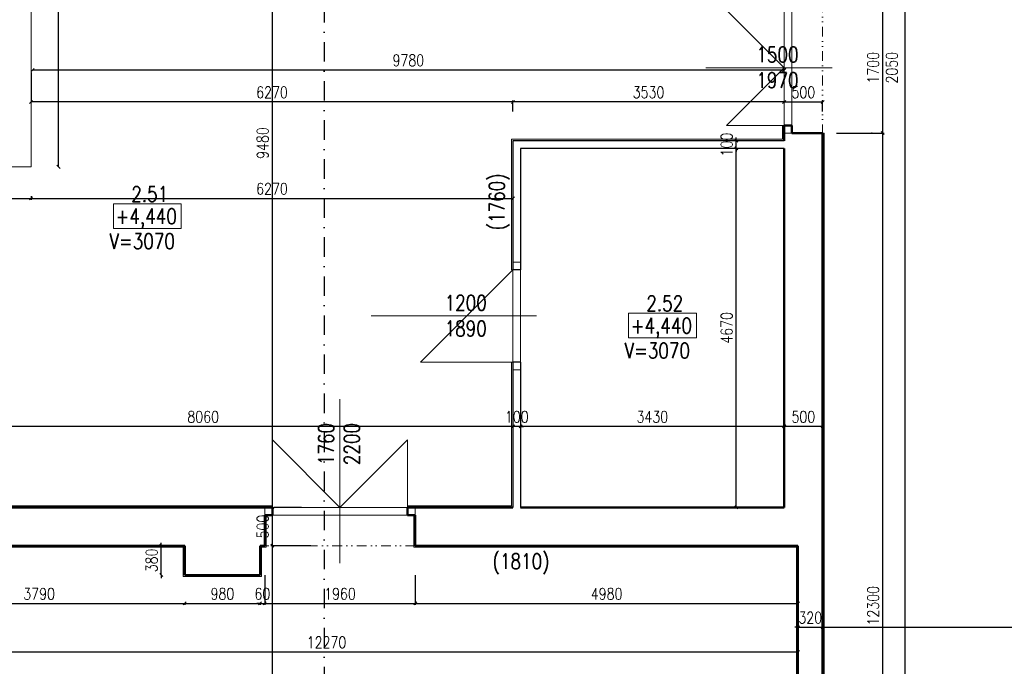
# Model space of a CAD drawing. Header units: millimetres. Extents: x -238874 to 551972, y -298952 to 658415.
# Tile 223 of 256: x 42400 to 55213, y 169923 to 178336. Entities that reach past the tile are written whole.
import ezdxf

# ---------------------------------------------------------------- set-up
doc = ezdxf.new("R2010")
doc.units = ezdxf.units.MM
doc.header["$LTSCALE"] = 20
doc.linetypes.add('DIVIDE2', pattern=[15.875, 6.35, -3.175, 0, -3.175, 0, -3.175])
doc.linetypes.add('ČERCHOVANÁ', pattern=[25.4, 12.7, -6.35, 0, -6.35])
for name, color, linetype in [('CZ', 255, 'Continuous'), ('KOTY', 8, 'Continuous'), ('OSYSTAVBA', 101, 'ČERCHOVANÁ'), ('ZDP', 50, 'Continuous')]:
    doc.layers.add(name, color=color, linetype=linetype)
doc.layers.add('NOSNÉ', color=8, linetype='Continuous', lineweight=50)
doc.layers.add('PRUCHODY', color=7, linetype='Continuous', lineweight=18)
doc.styles.add('SIMPLEX', font='SIMPLEX.shx', dxfattribs={"width": 0.8, "bigfont": 'CAD13.shx'})
doc.styles.get("Standard").update_dxf_attribs({"font": 'simplex.shx', "width": 0.8})
doc.dimstyles.new('CKA', dxfattribs={"dimtxt": 200, "dimasz": 40, "dimexe": 20, "dimexo": 0.2, "dimgap": 50, "dimtad": 1, "dimdec": 0, "dimrnd": 1, "dimzin": 0, "dimdsep": 46, "dimtxsty": 'Standard', "dimblk1": 'OBLIQUE', "dimblk2": 'OBLIQUE', "dimsah": 1, "dimcen": 0.09, "dimclrd": 253, "dimclre": 253, "dimclrt": 253, "dimadec": 0, "dimazin": 0, "dimtfac": 1, "dimtdec": 0, "dimtix": 1, "dimtmove": 2, "dimatfit": 3, "dimfxl": 1, "dimtolj": 1, "dimtzin": 0, "dimarcsym": 0})

# ---------------------------------------------------------------- blocks, each defined once
blk = doc.blocks.new('_OBLIQUE')
at = {"color": 0, "linetype": 'ByBlock'}
blk.add_line((-0.5, -0.5), (0.5, 0.5), dxfattribs=at)
blk = doc.blocks.new('*D1680')
at = {"layer": 'DEFPOINTS', "color": 0, "transparency": 16777216}
for p in [(52848, 170430), (59828, 170430), (59828, 170430)]:
    blk.add_point(p, dxfattribs=at)
at = {"layer": 'KOTY', "lineweight": -2, "transparency": 16777216}
for p, q in [((59828, 170811), (59828, 170450)), ((52848, 170430), (59828, 170430))]:
    blk.add_line(p, q, dxfattribs=at)
at = {"layer": 'KOTY', "lineweight": -2, "transparency": 16777216, "xscale": 40, "yscale": 40, "zscale": 40, "rotation": 180}
blk.add_blockref('_OBLIQUE', (52848, 170430), dxfattribs=at)
at = {"layer": 'KOTY', "lineweight": -2, "transparency": 16777216, "xscale": 40, "yscale": 40, "zscale": 40}
blk.add_blockref('_OBLIQUE', (59828, 170430), dxfattribs=at)
at = {"layer": 'KOTY', "transparency": 16777216, "insert": (56338, 170555), "char_height": 150, "attachment_point": 5, "style": 'SIMPLEX'}
blk.add_mtext('\\A1;6980', dxfattribs=at)
blk = doc.blocks.new('*D1690')
at = {"layer": 'DEFPOINTS', "color": 0, "transparency": 16777216}
for p in [(52848, 193671), (53921, 193671), (52848, 164561)]:
    blk.add_point(p, dxfattribs=at)
at = {"layer": 'KOTY', "lineweight": -2, "transparency": 16777216}
for p, q in [((53229, 193671), (53941, 193671)), ((53921, 164561), (53921, 193671))]:
    blk.add_line(p, q, dxfattribs=at)
at = {"layer": 'KOTY', "lineweight": -2, "transparency": 16777216, "xscale": 40, "yscale": 40, "zscale": 40}
for p, rotation in [((53921, 193671), 90), ((53921, 164561), 270)]:
    blk.add_blockref('_OBLIQUE', p, dxfattribs=dict(at, rotation=rotation))
at = {"layer": 'KOTY', "transparency": 16777216, "insert": (53796, 179116), "char_height": 150, "attachment_point": 5, "rotation": 90, "style": 'SIMPLEX'}
blk.add_mtext('\\A1;29110', dxfattribs=at)
blk = doc.blocks.new('*D1809')
at = {"layer": 'DEFPOINTS', "color": 0, "transparency": 16777216}
for p in [(45687, 181471), (45687, 171991), (45687, 171991)]:
    blk.add_point(p, dxfattribs=at)
at = {"layer": 'KOTY', "lineweight": -2, "transparency": 16777216}
for p, q in [((45687, 181471), (45687, 171991)), ((46068, 171991), (45707, 171991))]:
    blk.add_line(p, q, dxfattribs=at)
at = {"layer": 'KOTY', "lineweight": -2, "transparency": 16777216, "xscale": 40, "yscale": 40, "zscale": 40}
for p, rotation in [((45687, 181471), 90), ((45687, 171991), 270)]:
    blk.add_blockref('_OBLIQUE', p, dxfattribs=dict(at, rotation=rotation))
at = {"layer": 'KOTY', "transparency": 16777216, "insert": (45562, 176731), "char_height": 150, "attachment_point": 5, "rotation": 90, "style": 'SIMPLEX'}
blk.add_mtext('\\A1;9480', dxfattribs=at)
blk = doc.blocks.new('*D1812')
at = {"layer": 'DEFPOINTS', "color": 0, "transparency": 16777216}
for p in [(51725, 176661), (52348, 176661), (52348, 171991)]:
    blk.add_point(p, dxfattribs=at)
at = {"layer": 'KOTY', "lineweight": -2, "transparency": 16777216}
for p, q in [((51967, 176661), (51705, 176661)), ((51725, 171991), (51725, 176661))]:
    blk.add_line(p, q, dxfattribs=at)
at = {"layer": 'KOTY', "lineweight": -2, "transparency": 16777216, "xscale": 40, "yscale": 40, "zscale": 40}
for p, rotation in [((51725, 176661), 90), ((51725, 171991), 270)]:
    blk.add_blockref('_OBLIQUE', p, dxfattribs=dict(at, rotation=rotation))
at = {"layer": 'KOTY', "transparency": 16777216, "insert": (51600, 174326), "char_height": 150, "attachment_point": 5, "rotation": 90, "style": 'SIMPLEX'}
blk.add_mtext('\\A1;4670', dxfattribs=at)
blk = doc.blocks.new('*D1813')
at = {"layer": 'DEFPOINTS', "color": 0, "transparency": 16777216}
for p in [(52648, 176861), (53631, 176861), (53448, 164561)]:
    blk.add_point(p, dxfattribs=at)
at = {"layer": 'KOTY', "lineweight": -2, "transparency": 16777216}
for p, q in [((53029, 176861), (53651, 176861)), ((53631, 164561), (53631, 176861))]:
    blk.add_line(p, q, dxfattribs=at)
at = {"layer": 'KOTY', "lineweight": -2, "transparency": 16777216, "xscale": 40, "yscale": 40, "zscale": 40}
for p, rotation in [((53631, 176861), 90), ((53631, 164561), 270)]:
    blk.add_blockref('_OBLIQUE', p, dxfattribs=dict(at, rotation=rotation))
at = {"layer": 'KOTY', "transparency": 16777216, "insert": (53506, 170711), "char_height": 150, "attachment_point": 5, "rotation": 90, "style": 'SIMPLEX'}
blk.add_mtext('\\A1;12300', dxfattribs=at)
blk = doc.blocks.new('*D1814')
at = {"layer": 'DEFPOINTS', "color": 0, "transparency": 16777216}
for p in [(40758, 173191), (40758, 173044), (48818, 173044)]:
    blk.add_point(p, dxfattribs=at)
at = {"layer": 'KOTY', "lineweight": -2, "transparency": 16777216}
for p, q in [((48818, 173044), (40758, 173044)), ((40758, 172810), (40758, 173024))]:
    blk.add_line(p, q, dxfattribs=at)
at = {"layer": 'KOTY', "lineweight": -2, "transparency": 16777216, "xscale": 40, "yscale": 40, "zscale": 40, "rotation": 180}
blk.add_blockref('_OBLIQUE', (40758, 173044), dxfattribs=at)
at = {"layer": 'KOTY', "lineweight": -2, "transparency": 16777216, "xscale": 40, "yscale": 40, "zscale": 40}
blk.add_blockref('_OBLIQUE', (48818, 173044), dxfattribs=at)
at = {"layer": 'KOTY', "transparency": 16777216, "insert": (44788, 173169), "char_height": 150, "attachment_point": 5, "style": 'SIMPLEX'}
blk.add_mtext('\\A1;8060', dxfattribs=at)
blk = doc.blocks.new('*D1815')
at = {"layer": 'DEFPOINTS', "color": 0, "transparency": 16777216}
for p in [(47548, 171491), (52528, 171491), (52528, 170741)]:
    blk.add_point(p, dxfattribs=at)
at = {"layer": 'KOTY', "lineweight": -2, "transparency": 16777216}
for p, q in [((52528, 171110), (52528, 170721)), ((47548, 170741), (52528, 170741))]:
    blk.add_line(p, q, dxfattribs=at)
at = {"layer": 'KOTY', "lineweight": -2, "transparency": 16777216, "xscale": 40, "yscale": 40, "zscale": 40, "rotation": 180}
blk.add_blockref('_OBLIQUE', (47548, 170741), dxfattribs=at)
at = {"layer": 'KOTY', "lineweight": -2, "transparency": 16777216, "xscale": 40, "yscale": 40, "zscale": 40}
blk.add_blockref('_OBLIQUE', (52528, 170741), dxfattribs=at)
at = {"layer": 'KOTY', "transparency": 16777216, "insert": (50038, 170866), "char_height": 150, "attachment_point": 5, "style": 'SIMPLEX'}
blk.add_mtext('\\A1;4980', dxfattribs=at)
blk = doc.blocks.new('*D1817')
at = {"layer": 'DEFPOINTS', "color": 0, "transparency": 16777216}
for p in [(40257, 171491), (52528, 171491), (40257, 170109)]:
    blk.add_point(p, dxfattribs=at)
at = {"layer": 'KOTY', "lineweight": -2, "transparency": 16777216}
for p, q in [((40257, 171110), (40257, 170089)), ((52528, 170109), (40257, 170109))]:
    blk.add_line(p, q, dxfattribs=at)
at = {"layer": 'KOTY', "lineweight": -2, "transparency": 16777216, "xscale": 40, "yscale": 40, "zscale": 40, "rotation": 180}
blk.add_blockref('_OBLIQUE', (40257, 170109), dxfattribs=at)
at = {"layer": 'KOTY', "lineweight": -2, "transparency": 16777216, "xscale": 40, "yscale": 40, "zscale": 40}
blk.add_blockref('_OBLIQUE', (52528, 170109), dxfattribs=at)
at = {"layer": 'KOTY', "transparency": 16777216, "insert": (46393, 170234), "char_height": 150, "attachment_point": 5, "style": 'SIMPLEX'}
blk.add_mtext('\\A1;12270', dxfattribs=at)
blk = doc.blocks.new('*D1818')
at = {"layer": 'DEFPOINTS', "color": 0, "transparency": 16777216}
for p in [(46568, 171491), (45687, 164561), (45868, 164561)]:
    blk.add_point(p, dxfattribs=at)
at = {"layer": 'KOTY', "lineweight": -2, "transparency": 16777216}
for p, q in [((45687, 171491), (45687, 164561)), ((45487, 164561), (45667, 164561))]:
    blk.add_line(p, q, dxfattribs=at)
at = {"layer": 'KOTY', "lineweight": -2, "transparency": 16777216, "xscale": 40, "yscale": 40, "zscale": 40}
for p, rotation in [((45687, 171491), 90), ((45687, 164561), 270)]:
    blk.add_blockref('_OBLIQUE', p, dxfattribs=dict(at, rotation=rotation))
at = {"layer": 'KOTY', "transparency": 16777216, "insert": (45562, 168026), "char_height": 150, "attachment_point": 5, "rotation": 90, "style": 'SIMPLEX'}
blk.add_mtext('\\A1;6930', dxfattribs=at)
blk = doc.blocks.new('*D1837')
at = {"layer": 'DEFPOINTS', "color": 0, "transparency": 16777216}
for p in [(44242, 171491), (44548, 171491), (44548, 171111)]:
    blk.add_point(p, dxfattribs=at)
at = {"layer": 'KOTY', "lineweight": -2, "transparency": 16777216}
for p, q in [((44167, 171491), (44222, 171491)), ((44242, 171491), (44242, 171531)), ((44242, 171111), (44242, 171491)), ((44242, 171111), (44242, 171071))]:
    blk.add_line(p, q, dxfattribs=at)
at = {"layer": 'KOTY', "lineweight": -2, "transparency": 16777216, "xscale": 40, "yscale": 40, "zscale": 40}
for p, rotation in [((44242, 171491), 270), ((44242, 171111), 90)]:
    blk.add_blockref('_OBLIQUE', p, dxfattribs=dict(at, rotation=rotation))
at = {"layer": 'KOTY', "transparency": 16777216, "insert": (44117, 171301), "char_height": 150, "attachment_point": 5, "rotation": 90, "style": 'SIMPLEX'}
blk.add_mtext('\\A1;380', dxfattribs=at)
blk = doc.blocks.new('*D1838')
at = {"layer": 'DEFPOINTS', "color": 0, "transparency": 16777216}
for p in [(40758, 171091), (44548, 171111), (44548, 170741)]:
    blk.add_point(p, dxfattribs=at)
at = {"layer": 'KOTY', "lineweight": -2, "transparency": 16777216}
for p, q in [((40758, 170741), (44548, 170741)), ((44548, 170730), (44548, 170721))]:
    blk.add_line(p, q, dxfattribs=at)
at = {"layer": 'KOTY', "lineweight": -2, "transparency": 16777216, "xscale": 40, "yscale": 40, "zscale": 40, "rotation": 180}
blk.add_blockref('_OBLIQUE', (40758, 170741), dxfattribs=at)
at = {"layer": 'KOTY', "lineweight": -2, "transparency": 16777216, "xscale": 40, "yscale": 40, "zscale": 40}
blk.add_blockref('_OBLIQUE', (44548, 170741), dxfattribs=at)
at = {"layer": 'KOTY', "transparency": 16777216, "insert": (42653, 170866), "char_height": 150, "attachment_point": 5, "style": 'SIMPLEX'}
blk.add_mtext('\\A1;3790', dxfattribs=at)
blk = doc.blocks.new('*D1844')
at = {"layer": 'DEFPOINTS', "color": 0, "transparency": 16777216}
for p in [(45687, 171991), (45687, 171491), (46568, 171491)]:
    blk.add_point(p, dxfattribs=at)
at = {"layer": 'KOTY', "lineweight": -2, "transparency": 16777216}
for p, q in [((45687, 171991), (45687, 171491)), ((46187, 171491), (45667, 171491))]:
    blk.add_line(p, q, dxfattribs=at)
at = {"layer": 'KOTY', "lineweight": -2, "transparency": 16777216, "xscale": 40, "yscale": 40, "zscale": 40}
for p, rotation in [((45687, 171991), 90), ((45687, 171491), 270)]:
    blk.add_blockref('_OBLIQUE', p, dxfattribs=dict(at, rotation=rotation))
at = {"layer": 'KOTY', "transparency": 16777216, "insert": (45562, 171741), "char_height": 150, "attachment_point": 5, "rotation": 90, "style": 'SIMPLEX'}
blk.add_mtext('\\A1;500', dxfattribs=at)
blk = doc.blocks.new('*D1845')
at = {"layer": 'DEFPOINTS', "color": 0, "transparency": 16777216}
for p in [(44548, 171111), (45528, 171111), (45528, 170741)]:
    blk.add_point(p, dxfattribs=at)
at = {"layer": 'KOTY', "lineweight": -2, "transparency": 16777216}
for p, q in [((44548, 170741), (45528, 170741)), ((45528, 170730), (45528, 170721))]:
    blk.add_line(p, q, dxfattribs=at)
at = {"layer": 'KOTY', "lineweight": -2, "transparency": 16777216, "xscale": 40, "yscale": 40, "zscale": 40, "rotation": 180}
blk.add_blockref('_OBLIQUE', (44548, 170741), dxfattribs=at)
at = {"layer": 'KOTY', "lineweight": -2, "transparency": 16777216, "xscale": 40, "yscale": 40, "zscale": 40}
blk.add_blockref('_OBLIQUE', (45528, 170741), dxfattribs=at)
at = {"layer": 'KOTY', "transparency": 16777216, "insert": (45038, 170866), "char_height": 150, "attachment_point": 5, "style": 'SIMPLEX'}
blk.add_mtext('\\A1;980', dxfattribs=at)
blk = doc.blocks.new('*D1846')
at = {"layer": 'DEFPOINTS', "color": 0, "transparency": 16777216}
for p in [(45588, 171491), (45528, 171111), (45588, 170741)]:
    blk.add_point(p, dxfattribs=at)
at = {"layer": 'KOTY', "lineweight": -2, "transparency": 16777216}
for p, q in [((45588, 171110), (45588, 170721)), ((45528, 170741), (45488, 170741)), ((45528, 170741), (45588, 170741)), ((45588, 170741), (45628, 170741))]:
    blk.add_line(p, q, dxfattribs=at)
at = {"layer": 'KOTY', "lineweight": -2, "transparency": 16777216, "xscale": 40, "yscale": 40, "zscale": 40}
blk.add_blockref('_OBLIQUE', (45528, 170741), dxfattribs=at)
at = {"layer": 'KOTY', "lineweight": -2, "transparency": 16777216, "xscale": 40, "yscale": 40, "zscale": 40, "rotation": 180}
blk.add_blockref('_OBLIQUE', (45588, 170741), dxfattribs=at)
at = {"layer": 'KOTY', "transparency": 16777216, "insert": (45558, 170866), "char_height": 150, "attachment_point": 5, "style": 'SIMPLEX'}
blk.add_mtext('\\A1;60', dxfattribs=at)
blk = doc.blocks.new('*D1847')
at = {"layer": 'DEFPOINTS', "color": 0, "transparency": 16777216}
for p in [(45588, 171491), (47548, 171491), (47548, 170741)]:
    blk.add_point(p, dxfattribs=at)
at = {"layer": 'KOTY', "lineweight": -2, "transparency": 16777216}
for p, q in [((47548, 171110), (47548, 170721)), ((45588, 170741), (47548, 170741))]:
    blk.add_line(p, q, dxfattribs=at)
at = {"layer": 'KOTY', "lineweight": -2, "transparency": 16777216, "xscale": 40, "yscale": 40, "zscale": 40, "rotation": 180}
blk.add_blockref('_OBLIQUE', (45588, 170741), dxfattribs=at)
at = {"layer": 'KOTY', "lineweight": -2, "transparency": 16777216, "xscale": 40, "yscale": 40, "zscale": 40}
blk.add_blockref('_OBLIQUE', (47548, 170741), dxfattribs=at)
at = {"layer": 'KOTY', "transparency": 16777216, "insert": (46568, 170866), "char_height": 150, "attachment_point": 5, "style": 'SIMPLEX'}
blk.add_mtext('\\A1;1960', dxfattribs=at)
blk = doc.blocks.new('*D1854')
at = {"layer": 'DEFPOINTS', "color": 0, "transparency": 16777216}
for p in [(52348, 173044), (52348, 172987), (52848, 172987)]:
    blk.add_point(p, dxfattribs=at)
at = {"layer": 'KOTY', "lineweight": -2, "transparency": 16777216}
for p, q in [((52348, 173368), (52348, 173064)), ((52848, 173044), (52348, 173044))]:
    blk.add_line(p, q, dxfattribs=at)
at = {"layer": 'KOTY', "lineweight": -2, "transparency": 16777216, "xscale": 40, "yscale": 40, "zscale": 40, "rotation": 180}
blk.add_blockref('_OBLIQUE', (52348, 173044), dxfattribs=at)
at = {"layer": 'KOTY', "lineweight": -2, "transparency": 16777216, "xscale": 40, "yscale": 40, "zscale": 40}
blk.add_blockref('_OBLIQUE', (52848, 173044), dxfattribs=at)
at = {"layer": 'KOTY', "transparency": 16777216, "insert": (52598, 173169), "char_height": 150, "attachment_point": 5, "style": 'SIMPLEX'}
blk.add_mtext('\\A1;500', dxfattribs=at)
blk = doc.blocks.new('*D1855')
at = {"layer": 'DEFPOINTS', "color": 0, "transparency": 16777216}
for p in [(48918, 173044), (48918, 173044), (52348, 172987)]:
    blk.add_point(p, dxfattribs=at)
at = {"layer": 'KOTY', "lineweight": -2, "transparency": 16777216}
for p, q in [((48918, 173424), (48918, 173064)), ((52348, 173044), (48918, 173044))]:
    blk.add_line(p, q, dxfattribs=at)
at = {"layer": 'KOTY', "lineweight": -2, "transparency": 16777216, "xscale": 40, "yscale": 40, "zscale": 40, "rotation": 180}
blk.add_blockref('_OBLIQUE', (48918, 173044), dxfattribs=at)
at = {"layer": 'KOTY', "lineweight": -2, "transparency": 16777216, "xscale": 40, "yscale": 40, "zscale": 40}
blk.add_blockref('_OBLIQUE', (52348, 173044), dxfattribs=at)
at = {"layer": 'KOTY', "transparency": 16777216, "insert": (50633, 173169), "char_height": 150, "attachment_point": 5, "style": 'SIMPLEX'}
blk.add_mtext('\\A1;3430', dxfattribs=at)
blk = doc.blocks.new('*D1856')
at = {"layer": 'DEFPOINTS', "color": 0, "transparency": 16777216}
for p in [(48818, 173044), (48818, 173044), (48918, 173044)]:
    blk.add_point(p, dxfattribs=at)
at = {"layer": 'KOTY', "lineweight": -2, "transparency": 16777216}
for p, q in [((48818, 173424), (48818, 173064)), ((48818, 173044), (48778, 173044)), ((48918, 173044), (48818, 173044)), ((48918, 173044), (48958, 173044))]:
    blk.add_line(p, q, dxfattribs=at)
at = {"layer": 'KOTY', "lineweight": -2, "transparency": 16777216, "xscale": 40, "yscale": 40, "zscale": 40}
blk.add_blockref('_OBLIQUE', (48818, 173044), dxfattribs=at)
at = {"layer": 'KOTY', "lineweight": -2, "transparency": 16777216, "xscale": 40, "yscale": 40, "zscale": 40, "rotation": 180}
blk.add_blockref('_OBLIQUE', (48918, 173044), dxfattribs=at)
at = {"layer": 'KOTY', "transparency": 16777216, "insert": (48868, 173169), "char_height": 150, "attachment_point": 5, "style": 'SIMPLEX'}
blk.add_mtext('\\A1;100', dxfattribs=at)
blk = doc.blocks.new('*D1857')
at = {"layer": 'DEFPOINTS', "color": 0, "transparency": 16777216}
for p in [(52528, 171180), (52848, 170430), (52848, 170430)]:
    blk.add_point(p, dxfattribs=at)
at = {"layer": 'KOTY', "lineweight": -2, "transparency": 16777216}
for p, q in [((52848, 170811), (52848, 170450)), ((52528, 170430), (52488, 170430)), ((52528, 170430), (52848, 170430)), ((52848, 170430), (52888, 170430))]:
    blk.add_line(p, q, dxfattribs=at)
at = {"layer": 'KOTY', "lineweight": -2, "transparency": 16777216, "xscale": 40, "yscale": 40, "zscale": 40}
blk.add_blockref('_OBLIQUE', (52528, 170430), dxfattribs=at)
at = {"layer": 'KOTY', "lineweight": -2, "transparency": 16777216, "xscale": 40, "yscale": 40, "zscale": 40, "rotation": 180}
blk.add_blockref('_OBLIQUE', (52848, 170430), dxfattribs=at)
at = {"layer": 'KOTY', "transparency": 16777216, "insert": (52688, 170555), "char_height": 150, "attachment_point": 5, "style": 'SIMPLEX'}
blk.add_mtext('\\A1;320', dxfattribs=at)
blk = doc.blocks.new('*D1859')
at = {"layer": 'DEFPOINTS', "color": 0, "transparency": 16777216}
for p in [(42548, 177266), (42548, 177266), (48818, 176761)]:
    blk.add_point(p, dxfattribs=at)
at = {"layer": 'KOTY', "lineweight": -2, "transparency": 16777216}
for p, q in [((42548, 177647), (42548, 177286)), ((48818, 177266), (42548, 177266))]:
    blk.add_line(p, q, dxfattribs=at)
at = {"layer": 'KOTY', "lineweight": -2, "transparency": 16777216, "xscale": 40, "yscale": 40, "zscale": 40, "rotation": 180}
blk.add_blockref('_OBLIQUE', (42548, 177266), dxfattribs=at)
at = {"layer": 'KOTY', "lineweight": -2, "transparency": 16777216, "xscale": 40, "yscale": 40, "zscale": 40}
blk.add_blockref('_OBLIQUE', (48818, 177266), dxfattribs=at)
at = {"layer": 'KOTY', "transparency": 16777216, "insert": (45683, 177391), "char_height": 150, "attachment_point": 5, "style": 'SIMPLEX'}
blk.add_mtext('\\A1;6270', dxfattribs=at)
blk = doc.blocks.new('*D1860')
at = {"layer": 'DEFPOINTS', "color": 0, "transparency": 16777216}
for p in [(52348, 177682), (42568, 177286), (52348, 177286)]:
    blk.add_point(p, dxfattribs=at)
at = {"layer": 'KOTY', "lineweight": -2, "transparency": 16777216}
for p, q in [((42568, 177682), (52348, 177682)), ((52348, 177667), (52348, 177702))]:
    blk.add_line(p, q, dxfattribs=at)
at = {"layer": 'KOTY', "lineweight": -2, "transparency": 16777216, "xscale": 40, "yscale": 40, "zscale": 40, "rotation": 180}
blk.add_blockref('_OBLIQUE', (42568, 177682), dxfattribs=at)
at = {"layer": 'KOTY', "lineweight": -2, "transparency": 16777216, "xscale": 40, "yscale": 40, "zscale": 40}
blk.add_blockref('_OBLIQUE', (52348, 177682), dxfattribs=at)
at = {"layer": 'KOTY', "transparency": 16777216, "insert": (47458, 177807), "char_height": 150, "attachment_point": 5, "style": 'SIMPLEX'}
blk.add_mtext('\\A1;9780', dxfattribs=at)
blk = doc.blocks.new('*D1861')
at = {"layer": 'DEFPOINTS', "color": 0, "transparency": 16777216}
for p in [(48818, 176761), (42548, 176421), (48818, 176011)]:
    blk.add_point(p, dxfattribs=at)
at = {"layer": 'KOTY', "lineweight": -2, "transparency": 16777216}
for p, q in [((48818, 176380), (48818, 175991)), ((42548, 176011), (48818, 176011))]:
    blk.add_line(p, q, dxfattribs=at)
at = {"layer": 'KOTY', "lineweight": -2, "transparency": 16777216, "xscale": 40, "yscale": 40, "zscale": 40, "rotation": 180}
blk.add_blockref('_OBLIQUE', (42548, 176011), dxfattribs=at)
at = {"layer": 'KOTY', "lineweight": -2, "transparency": 16777216, "xscale": 40, "yscale": 40, "zscale": 40}
blk.add_blockref('_OBLIQUE', (48818, 176011), dxfattribs=at)
at = {"layer": 'KOTY', "transparency": 16777216, "insert": (45683, 176136), "char_height": 150, "attachment_point": 5, "style": 'SIMPLEX'}
blk.add_mtext('\\A1;6270', dxfattribs=at)
blk = doc.blocks.new('*D1863')
at = {"layer": 'DEFPOINTS', "color": 0, "transparency": 16777216}
for p in [(42548, 181471), (42905, 181471), (42548, 176421)]:
    blk.add_point(p, dxfattribs=at)
at = {"layer": 'KOTY', "lineweight": -2, "transparency": 16777216}
for p, q in [((42905, 176421), (42905, 181471)), ((42929, 181471), (42925, 181471))]:
    blk.add_line(p, q, dxfattribs=at)
at = {"layer": 'KOTY', "lineweight": -2, "transparency": 16777216, "xscale": 40, "yscale": 40, "zscale": 40}
for p, rotation in [((42905, 181471), 90), ((42905, 176421), 270)]:
    blk.add_blockref('_OBLIQUE', p, dxfattribs=dict(at, rotation=rotation))
at = {"layer": 'KOTY', "transparency": 16777216, "insert": (42780, 178946), "char_height": 150, "attachment_point": 5, "rotation": 90, "style": 'SIMPLEX'}
blk.add_mtext('\\A1;5050', dxfattribs=at)
blk = doc.blocks.new('*D1867')
at = {"layer": 'DEFPOINTS', "color": 0, "transparency": 16777216}
for p in [(40458, 176421), (42548, 176421), (42548, 176011)]:
    blk.add_point(p, dxfattribs=at)
at = {"layer": 'KOTY', "lineweight": -2, "transparency": 16777216}
for p, q in [((40458, 176011), (42548, 176011)), ((42548, 176040), (42548, 175991))]:
    blk.add_line(p, q, dxfattribs=at)
at = {"layer": 'KOTY', "lineweight": -2, "transparency": 16777216, "xscale": 40, "yscale": 40, "zscale": 40, "rotation": 180}
blk.add_blockref('_OBLIQUE', (40458, 176011), dxfattribs=at)
at = {"layer": 'KOTY', "lineweight": -2, "transparency": 16777216, "xscale": 40, "yscale": 40, "zscale": 40}
blk.add_blockref('_OBLIQUE', (42548, 176011), dxfattribs=at)
at = {"layer": 'KOTY', "transparency": 16777216, "insert": (41503, 176136), "char_height": 150, "attachment_point": 5, "style": 'SIMPLEX'}
blk.add_mtext('\\A1;2090', dxfattribs=at)
blk = doc.blocks.new('*D1871')
at = {"layer": 'DEFPOINTS', "color": 0, "transparency": 16777216}
for p in [(52648, 178561), (53631, 178561), (52648, 176861)]:
    blk.add_point(p, dxfattribs=at)
at = {"layer": 'KOTY', "lineweight": -2, "transparency": 16777216}
for p, q in [((53029, 178561), (53651, 178561)), ((53631, 176861), (53631, 178561))]:
    blk.add_line(p, q, dxfattribs=at)
at = {"layer": 'KOTY', "lineweight": -2, "transparency": 16777216, "xscale": 40, "yscale": 40, "zscale": 40}
for p, rotation in [((53631, 178561), 90), ((53631, 176861), 270)]:
    blk.add_blockref('_OBLIQUE', p, dxfattribs=dict(at, rotation=rotation))
at = {"layer": 'KOTY', "transparency": 16777216, "insert": (53506, 177711), "char_height": 150, "attachment_point": 5, "rotation": 90, "style": 'SIMPLEX'}
blk.add_mtext('\\A1;1700', dxfattribs=at)
blk = doc.blocks.new('*D1872')
at = {"layer": 'DEFPOINTS', "color": 0, "transparency": 16777216}
for p in [(48818, 177266), (48818, 176761), (52348, 176759)]:
    blk.add_point(p, dxfattribs=at)
at = {"layer": 'KOTY', "lineweight": -2, "transparency": 16777216}
for p, q in [((48818, 177142), (48818, 177286)), ((52348, 177266), (48818, 177266))]:
    blk.add_line(p, q, dxfattribs=at)
at = {"layer": 'KOTY', "lineweight": -2, "transparency": 16777216, "xscale": 40, "yscale": 40, "zscale": 40, "rotation": 180}
blk.add_blockref('_OBLIQUE', (48818, 177266), dxfattribs=at)
at = {"layer": 'KOTY', "lineweight": -2, "transparency": 16777216, "xscale": 40, "yscale": 40, "zscale": 40}
blk.add_blockref('_OBLIQUE', (52348, 177266), dxfattribs=at)
at = {"layer": 'KOTY', "transparency": 16777216, "insert": (50583, 177391), "char_height": 150, "attachment_point": 5, "style": 'SIMPLEX'}
blk.add_mtext('\\A1;3530', dxfattribs=at)
blk = doc.blocks.new('*D1873')
at = {"layer": 'DEFPOINTS', "color": 0, "transparency": 16777216}
for p in [(52848, 177266), (52348, 176761), (52848, 176761)]:
    blk.add_point(p, dxfattribs=at)
at = {"layer": 'KOTY', "lineweight": -2, "transparency": 16777216}
for p, q in [((52348, 177266), (52848, 177266)), ((52848, 177142), (52848, 177286))]:
    blk.add_line(p, q, dxfattribs=at)
at = {"layer": 'KOTY', "lineweight": -2, "transparency": 16777216, "xscale": 40, "yscale": 40, "zscale": 40, "rotation": 180}
blk.add_blockref('_OBLIQUE', (52348, 177266), dxfattribs=at)
at = {"layer": 'KOTY', "lineweight": -2, "transparency": 16777216, "xscale": 40, "yscale": 40, "zscale": 40}
blk.add_blockref('_OBLIQUE', (52848, 177266), dxfattribs=at)
at = {"layer": 'KOTY', "transparency": 16777216, "insert": (52598, 177391), "char_height": 150, "attachment_point": 5, "style": 'SIMPLEX'}
blk.add_mtext('\\A1;500', dxfattribs=at)
blk = doc.blocks.new('*D1874')
at = {"layer": 'DEFPOINTS', "color": 0, "transparency": 16777216}
for p in [(51725, 176761), (52348, 176761), (52348, 176661)]:
    blk.add_point(p, dxfattribs=at)
at = {"layer": 'KOTY', "lineweight": -2, "transparency": 16777216}
for p, q in [((51967, 176761), (51705, 176761)), ((51725, 176761), (51725, 176801)), ((51725, 176661), (51725, 176761)), ((51725, 176661), (51725, 176621))]:
    blk.add_line(p, q, dxfattribs=at)
at = {"layer": 'KOTY', "lineweight": -2, "transparency": 16777216, "xscale": 40, "yscale": 40, "zscale": 40}
for p, rotation in [((51725, 176761), 270), ((51725, 176661), 90)]:
    blk.add_blockref('_OBLIQUE', p, dxfattribs=dict(at, rotation=rotation))
at = {"layer": 'KOTY', "transparency": 16777216, "insert": (51600, 176711), "char_height": 150, "attachment_point": 5, "rotation": 90, "style": 'SIMPLEX'}
blk.add_mtext('\\A1;100', dxfattribs=at)

msp = doc.modelspace()

# ---------------------------------------------------------------- linework, layer by layer
at = {"layer": 'KOTY'}
msp.add_point((53489.484, 176860.863), dxfattribs=at)
at = {"layer": 'NOSNÉ'}
for p, q in [((52447.962, 176960.863), (52347.962, 176960.863)), ((52347.962, 176960.863), (52347.962, 176760.863)), ((52447.962, 176960.863), (52447.962, 176860.863)), ((52847.962, 176860.863), (52447.962, 176860.863)), ((52847.962, 176860.863), (52847.962, 164560.863)), ((52347.962, 176660.863), (52347.962, 171990.863)), ((45687.962, 171990.863), (40257.962, 171990.863)), ((45687.962, 171990.863), (45687.962, 171890.863)), ((48817.962, 171990.863), (47447.962, 171990.863)), ((47447.962, 171990.863), (47447.962, 171890.863)), ((52347.962, 171990.863), (48917.962, 171990.863)), ((45587.962, 171890.863), (45687.962, 171890.863)), ((45587.962, 171890.863), (45587.962, 171490.863)), ((45687.962, 171890.863), (45687.962, 171890.863)), ((47447.962, 171890.863), (47547.962, 171890.863)), ((47547.962, 171890.863), (47547.962, 171490.863)), ((44547.962, 171490.863), (40757.962, 171490.863)), ((44547.962, 171110.863), (44547.962, 171490.863)), ((45527.962, 171490.863), (45527.962, 171110.863)), ((45587.962, 171490.863), (45527.962, 171490.863)), ((52527.962, 171490.863), (47547.962, 171490.863)), ((52527.962, 171490.863), (52527.962, 164560.863)), ((45527.962, 171110.863), (44547.962, 171110.863))]:
    msp.add_line(p, q, dxfattribs=at)
at = {"layer": 'OSYSTAVBA'}
msp.add_line((46362.962, 183634.15), (46362.962, 164560.863), dxfattribs=at)
at = {"layer": 'PRUCHODY'}
for p, q in [((42547.962, 181470.863), (42547.962, 176420.863)), ((51597.962, 178460.863), (52347.962, 177710.863)), ((52347.962, 176960.863), (52347.962, 178460.863)), ((52447.962, 176960.863), (52447.962, 178460.863)), ((52974.614, 177710.863), (51328.896, 177710.863)), ((51597.962, 176960.863), (52347.962, 177710.863)), ((52347.962, 176960.863), (51597.962, 176960.863)), ((52347.962, 176960.863), (52327.962, 176960.863)), ((52327.962, 176960.863), (52327.962, 176780.863)), ((52447.962, 176860.863), (52347.962, 176860.863)), ((52847.962, 176860.863), (52867.962, 176860.863)), ((52867.962, 176860.863), (52867.962, 164580.863)), ((52327.962, 176780.863), (48797.962, 176780.863)), ((48797.962, 176780.863), (48797.962, 175080.863)), ((42547.962, 176420.863), (40457.962, 176420.863)), ((48917.962, 175180.863), (48817.962, 175180.863)), ((47617.962, 173880.863), (48817.962, 175080.863)), ((48817.962, 175080.863), (48797.962, 175080.863)), ((48817.962, 173880.863), (48817.962, 175080.863)), ((48917.962, 175080.863), (48917.962, 173880.863)), ((49125.773, 174480.863), (46971.998, 174480.863)), ((47617.962, 173880.863), (48817.962, 173880.863)), ((48797.962, 173880.863), (48797.962, 172010.863)), ((48917.962, 173780.863), (48817.962, 173780.863)), ((46567.962, 173399.664), (46567.962, 171265.667)), ((45687.962, 172870.863), (45687.962, 171990.863)), ((46567.962, 171990.863), (45687.962, 172870.863)), ((46567.962, 171990.863), (47447.962, 172870.863)), ((47447.962, 172870.863), (47447.962, 171990.863)), ((45687.962, 172010.863), (40277.962, 172010.863)), ((45587.962, 171890.863), (45587.962, 171990.863)), ((45687.962, 171990.863), (47447.962, 171990.863)), ((48797.962, 172010.863), (47447.962, 172010.863)), ((47547.962, 171990.863), (47547.962, 171890.863)), ((45607.962, 171890.863), (45607.962, 171470.863)), ((47547.962, 171890.863), (45687.962, 171890.863)), ((47527.962, 171890.863), (47527.962, 171470.863)), ((44527.962, 171470.863), (40777.962, 171470.863)), ((44527.962, 171090.863), (44527.962, 171470.863)), ((45547.962, 171470.863), (45547.962, 171090.863)), ((45547.962, 171470.863), (45607.962, 171470.863)), ((52507.962, 171470.863), (47527.962, 171470.863)), ((52507.962, 171470.863), (52507.962, 164580.863)), ((45547.962, 171090.863), (44527.962, 171090.863))]:
    msp.add_line(p, q, dxfattribs=at)
at = {"layer": 'PRUCHODY', "linetype": 'DIVIDE2'}
for p, q in [((52847.962, 178560.863), (52847.962, 176860.863)), ((47547.962, 171490.863), (45557.962, 171490.863))]:
    msp.add_line(p, q, dxfattribs=at)
at = {"layer": 'PRUCHODY'}
for points in [[(43618.838, 175939.719), (44502.518, 175939.719), (44502.518, 175619.804), (43618.838, 175619.804)], [(50322.098, 174516.744), (51205.777, 174516.744), (51205.777, 174196.83), (50322.098, 174196.83)]]:
    msp.add_lwpolyline(points, close=True, dxfattribs=at)
at = {"layer": 'ZDP'}
for p, q in [((52347.962, 176760.863), (48817.962, 176760.863)), ((48817.962, 176760.863), (48817.962, 175080.863)), ((52347.962, 176660.863), (48917.962, 176660.863)), ((48917.962, 176660.863), (48917.962, 175080.863)), ((48917.962, 175080.863), (48817.962, 175080.863)), ((48817.962, 173880.863), (48817.962, 171990.863)), ((48917.962, 173880.863), (48817.962, 173880.863)), ((48917.962, 173880.863), (48917.962, 171990.863))]:
    msp.add_line(p, q, dxfattribs=at)

# ---------------------------------------------------------------- texts
at = {"layer": 'CZ', "color": 7, "char_height": 200, "width": 1830.1, "attachment_point": 1}
for s, insert in [('1500\\P1970', (51986.224, 177981.587)), ('2.51', (43851.625, 176167.506)), ('+4,440', (43649.674, 175877.897)), ('V=3070', (43569.038, 175553.184)), ('1200\\P1890', (47929.572, 174751.587)), ('2.52', (50554.885, 174744.532)), ('+4,440', (50352.933, 174454.923)), ('V=3070', (50272.298, 174130.209)), ('(1810)', (48553.739, 171389.283))]:
    msp.add_mtext(s, dxfattribs=dict(at, insert=insert))
at = {"layer": 'CZ', "color": 7, "char_height": 200, "width": 1830.1, "attachment_point": 1, "rotation": 90}
for s, insert in [('(1760)', (48509.306, 175594.841)), ('1760\\P2200', (46287.58, 172539.989))]:
    msp.add_mtext(s, dxfattribs=dict(at, insert=insert))
at = {"layer": 'KOTY', "insert": (53749.564, 177710.863), "char_height": 150, "attachment_point": 5, "rotation": 90, "style": 'SIMPLEX'}
msp.add_mtext('2050', dxfattribs=at)

# ---------------------------------------------------------------- dimensions: what is measured, and where the dimension line sits
at = {"layer": 'KOTY'}
for base, p1, p2, angle, text, picture, middle in [((53920.579, 193670.863), (52847.962, 164560.863), (52847.962, 193670.863), 270, '29110', '*D1690', (53795.579, 179115.863)), ((42904.863, 181470.863), (42547.962, 176420.863), (42547.962, 181470.863), 270, '5050', '*D1863', (42779.863, 178945.863)), ((45686.999, 171990.863), (45686.999, 181470.863), (45686.999, 171990.863), 270, '9480', '*D1809', (45561.999, 176730.863)), ((53631.311, 178560.863), (52647.962, 176860.863), (52647.962, 178560.863), 270, '1700', '*D1871', (53506.311, 177710.863)), ((51724.504, 176760.863), (52347.962, 176660.863), (52347.962, 176760.863), 90, '100', '*D1874', (51599.504, 176710.863)), ((53631.311, 176860.863), (53447.651, 164560.863), (52647.962, 176860.863), 270, '12300', '*D1813', (53506.311, 170710.863)), ((48817.962, 176010.603), (42547.962, 176420.863), (48817.962, 176760.863), 180, '6270', '*D1861', (45682.962, 176135.603)), ((51724.504, 176660.863), (52347.962, 171990.863), (52347.962, 176660.863), 90, '4670', '*D1812', (51599.504, 174325.863)), ((42547.962, 176010.603), (40457.962, 176420.863), (42547.962, 176420.863), 180, '2090', '*D1867', (41502.962, 176135.603)), ((45686.999, 171490.863), (45686.999, 171990.863), (46567.962, 171490.863), 270, '500', '*D1844', (45561.999, 171740.863)), ((40257.479, 170109.062), (52527.962, 171490.863), (40257.479, 171490.863), 180, '12270', '*D1817', (46392.721, 170234.062)), ((44242.468, 171490.863), (44547.962, 171110.863), (44547.962, 171490.863), 90, '380', '*D1837', (44117.468, 171300.863)), ((45686.999, 164560.863), (46567.962, 171490.863), (45867.962, 164560.863), 270, '6930', '*D1818', (45561.999, 168025.863))]:
    dim = msp.add_linear_dim(base=base, p1=p1, p2=p2, angle=angle, text=text, dimstyle='CKA', override={"dimtxt": 150, "dimexo": 380.774374, "dimtxsty": 'SIMPLEX', "dimse1": 1, "dimclrd": 256, "dimclre": 256, "dimclrt": 256}, dxfattribs=at)
    dim.commit()
    dim.dimension.update_dxf_attribs({"geometry": picture, "text_midpoint": middle})
for base, p1, p2, text, picture, middle in [((52347.962, 177682.066), (42567.962, 177286.286), (52347.962, 177286.286), '9780', '*D1860', (47457.962, 177807.066)), ((42547.962, 177266.286), (48817.962, 176760.863), (42547.962, 177266.286), '6270', '*D1859', (45682.962, 177391.286)), ((48817.962, 177266.286), (52347.962, 176758.557), (48817.962, 176760.863), '3530', '*D1872', (50582.962, 177391.286)), ((52847.962, 177266.286), (52347.962, 176760.863), (52847.962, 176760.863), '500', '*D1873', (52597.962, 177391.286)), ((48817.962, 173043.556), (48917.962, 173043.556), (48817.962, 173043.556), '100', '*D1856', (48867.962, 173168.556)), ((48917.962, 173043.556), (52347.962, 172986.971), (48917.962, 173043.556), '3430', '*D1855', (50632.962, 173168.556)), ((52347.962, 173043.556), (52847.962, 172986.971), (52347.962, 172986.971), '500', '*D1854', (52597.962, 173168.556)), ((40757.962, 173043.556), (48817.962, 173043.556), (40757.962, 173190.863), '8060', '*D1814', (44787.962, 173168.556)), ((45587.962, 170740.73), (45527.962, 171110.863), (45587.962, 171490.863), '60', '*D1846', (45557.962, 170865.73)), ((47547.962, 170740.73), (45587.962, 171490.863), (47547.962, 171490.863), '1960', '*D1847', (46567.962, 170865.73)), ((52527.962, 170740.73), (47547.962, 171490.863), (52527.962, 171490.863), '4980', '*D1815', (50037.962, 170865.73)), ((44547.962, 170740.73), (40757.962, 171090.863), (44547.962, 171110.863), '3790', '*D1838', (42652.962, 170865.73)), ((45527.962, 170740.73), (44547.962, 171110.863), (45527.962, 171110.863), '980', '*D1845', (45037.962, 170865.73)), ((52847.962, 170430.098), (52527.962, 171180.231), (52847.962, 170430.098), '320', '*D1857', (52687.962, 170555.098)), ((59827.962, 170430.293), (52847.962, 170430.098), (59827.962, 170430.098), '6980', '*D1680', (56337.962, 170555.293))]:
    dim = msp.add_linear_dim(base=base, p1=p1, p2=p2, text=text, dimstyle='CKA', override={"dimtxt": 150, "dimexo": 380.774374, "dimtxsty": 'SIMPLEX', "dimse1": 1, "dimclrd": 256, "dimclre": 256, "dimclrt": 256}, dxfattribs=at)
    dim.commit()
    dim.dimension.update_dxf_attribs({"geometry": picture, "text_midpoint": middle})

doc.saveas('drawing.dxf')
